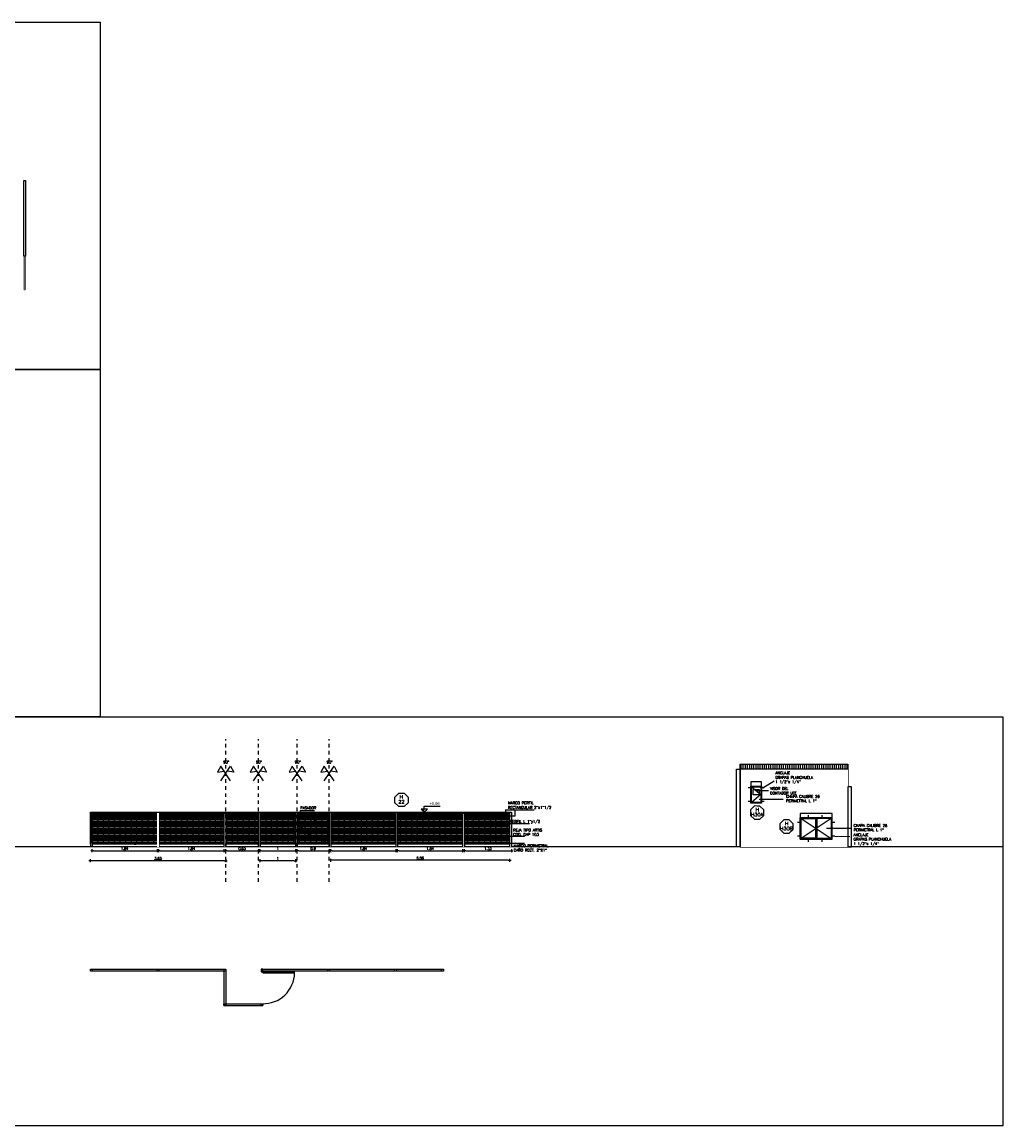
# Model space of a CAD drawing. Header units: millimetres. Extents: x -46 to 202, y -126 to 39.
# Tile 9 of 32: x 0 to 28, y -126 to -95. Entities that reach past the tile are written whole.
import ezdxf
from ezdxf.enums import TextEntityAlignment as Align

# ---------------------------------------------------------------- set-up
doc = ezdxf.new("R2010")
doc.units = ezdxf.units.MM
doc.header["$LTSCALE"] = 0.01
doc.set_wipeout_variables(frame=1)
doc.linetypes.add('DASHDOT', pattern=[1, 0.5, -0.25, 0, -0.25])
doc.layers.add('0 AUX', color=56, linetype='Continuous', plot=False)
for name, color, linetype in [('00 AC - HERRERÍA', 4, 'Continuous'), ('A HERRERÍA', 4, 'Continuous'), ('A PROYECCION', 8, 'Continuous'), ('A PROYECCION 2', 2, 'Continuous'), ('A TERRENO', 1, 'Continuous'), ('Hatch 354', 254, 'Continuous'), ('TXT', 3, 'Continuous'), ('TXT COTA', 3, 'Continuous'), ('TXT COTA NIVEL', 3, 'Continuous'), ('TXT PLANILLAS', 3, 'Continuous')]:
    doc.layers.add(name, color=color, linetype=linetype)
doc.styles.add('arial', font='arial.ttf')
doc.styles.add('ESC20', font='romans.shx', dxfattribs={"height": 0.03})
doc.styles.add('ROMANS', font='romans.shx')
doc.dimstyles.new('ESC50', dxfattribs={"dimtxt": 0.07, "dimasz": 0.04, "dimexe": 0, "dimexo": 0.06, "dimgap": 0.2, "dimtad": 0, "dimtoh": 1, "dimzin": 9, "dimdsep": 46, "dimtxsty": 'ROMANS', "dimblk": 'PUNTO', "dimcen": 0, "dimse1": 1, "dimse2": 1, "dimclrd": 1, "dimclrt": 256, "dimadec": 0, "dimazin": 0, "dimtfac": 1.2, "dimtix": 1, "dimtmove": 2, "dimatfit": 3, "dimldrblk": 'DOT', "dimfxl": 0, "dimtvp": 0.866667, "dimtolj": 1, "dimtzin": 7, "dimarcsym": 0})

# ---------------------------------------------------------------- blocks, each defined once
blk = doc.blocks.new('*U11')
at = {"color": 0, "linetype": 'ByBlock', "ltscale": 0.1}
blk.add_lwpolyline([(0, 0.344), (0.119, 0.344), (0.288, 0.175), (0.288, -0.064), (0.119, -0.233), (0, -0.233), (-0.119, -0.233), (-0.288, -0.064), (-0.288, 0.175), (-0.119, 0.344)], close=True, dxfattribs=at)
at = {"color": 0, "style": 'ROMANS', "width": 1.1}
blk.add_text('H', height=0.15, dxfattribs=at).set_placement((-0.088, 0.112))
at = {"color": 0, "linetype": 'ByBlock', "style": 'ROMANS', "width": 1.05}
blk.add_attdef('NRO', text='', height=0.15, dxfattribs=at).set_placement((0, -0.027), align=Align.MIDDLE)
blk = doc.blocks.new('PUNTO')
for p, q in [((-1, 0), (1, 0)), ((0, 1), (0, -1))]:
    blk.add_line(p, q)
at = {"const_width": 0.3}
blk.add_lwpolyline([(-0.15, 0, 1), (0.15, 0, 1)], format="xyb", close=True, dxfattribs=at)
blk = doc.blocks.new('*D1005')
at = {"layer": 'Defpoints', "color": 0, "transparency": 16777216}
for p in [(12.601, -118.123), (13.93, -118.143), (13.93, -118.313)]:
    blk.add_point(p, dxfattribs=at)
at = {"layer": 'TXT COTA NIVEL', "color": 1, "lineweight": -2, "transparency": 16777216}
blk.add_line((12.641, -118.313), (13.89, -118.313), dxfattribs=at)
at = {"layer": 'TXT COTA NIVEL', "color": 1, "lineweight": -2, "transparency": 16777216, "xscale": 0.04, "yscale": 0.04, "zscale": 0.04, "rotation": 180}
blk.add_blockref('PUNTO', (12.601, -118.313), dxfattribs=at)
at = {"layer": 'TXT COTA NIVEL', "color": 1, "lineweight": -2, "transparency": 16777216, "xscale": 0.04, "yscale": 0.04, "zscale": 0.04}
blk.add_blockref('PUNTO', (13.93, -118.313), dxfattribs=at)
at = {"layer": 'TXT COTA NIVEL', "transparency": 16777216, "insert": (13.266, -118.252), "char_height": 0.07, "attachment_point": 5, "style": 'ROMANS'}
blk.add_mtext('\\A1;1.33', dxfattribs=at)
blk = doc.blocks.new('_Dot')
at = {"color": 0, "linetype": 'ByBlock', "lineweight": -2}
blk.add_line((-0.5, 0), (-1, 0), dxfattribs=at)
at = {"color": 0, "linetype": 'ByBlock', "const_width": 0.5}
blk.add_lwpolyline([(-0.25, 0, 1), (0.25, 0, 1)], format="xyb", close=True, dxfattribs=at)
blk = doc.blocks.new('*D1006')
at = {"layer": 'Defpoints', "color": 0, "transparency": 16777216}
for p in [(10.711, -118.192), (12.551, -118.203), (12.551, -118.313)]:
    blk.add_point(p, dxfattribs=at)
at = {"layer": 'TXT COTA NIVEL', "color": 1, "lineweight": -2, "transparency": 16777216}
blk.add_line((10.751, -118.313), (12.511, -118.313), dxfattribs=at)
at = {"layer": 'TXT COTA NIVEL', "color": 1, "lineweight": -2, "transparency": 16777216, "xscale": 0.04, "yscale": 0.04, "zscale": 0.04, "rotation": 180}
blk.add_blockref('PUNTO', (10.711, -118.313), dxfattribs=at)
at = {"layer": 'TXT COTA NIVEL', "color": 1, "lineweight": -2, "transparency": 16777216, "xscale": 0.04, "yscale": 0.04, "zscale": 0.04}
blk.add_blockref('PUNTO', (12.551, -118.313), dxfattribs=at)
at = {"layer": 'TXT COTA NIVEL', "transparency": 16777216, "insert": (11.631, -118.252), "char_height": 0.07, "attachment_point": 5, "style": 'ROMANS'}
blk.add_mtext('\\A1;1.84', dxfattribs=at)
blk = doc.blocks.new('*D1007')
at = {"layer": 'Defpoints', "color": 0, "transparency": 16777216}
for p in [(2.015, -118.203), (5.846, -118.203), (2.015, -118.595)]:
    blk.add_point(p, dxfattribs=at)
at = {"layer": 'TXT COTA NIVEL', "color": 1, "lineweight": -2, "transparency": 16777216}
blk.add_line((5.806, -118.595), (2.055, -118.595), dxfattribs=at)
at = {"layer": 'TXT COTA NIVEL', "color": 1, "lineweight": -2, "transparency": 16777216, "xscale": 0.04, "yscale": 0.04, "zscale": 0.04, "rotation": 180}
blk.add_blockref('PUNTO', (2.015, -118.595), dxfattribs=at)
at = {"layer": 'TXT COTA NIVEL', "color": 1, "lineweight": -2, "transparency": 16777216, "xscale": 0.04, "yscale": 0.04, "zscale": 0.04}
blk.add_blockref('PUNTO', (5.846, -118.595), dxfattribs=at)
at = {"layer": 'TXT COTA NIVEL', "transparency": 16777216, "insert": (3.93, -118.534), "char_height": 0.07, "attachment_point": 5, "style": 'ROMANS'}
blk.add_mtext('\\A1;3.83', dxfattribs=at)
blk = doc.blocks.new('*D1008')
at = {"layer": 'Defpoints', "color": 0, "transparency": 16777216}
for p in [(8.82, -118.192), (10.661, -118.203), (10.661, -118.313)]:
    blk.add_point(p, dxfattribs=at)
at = {"layer": 'TXT COTA NIVEL', "color": 1, "lineweight": -2, "transparency": 16777216}
blk.add_line((8.86, -118.313), (10.621, -118.313), dxfattribs=at)
at = {"layer": 'TXT COTA NIVEL', "color": 1, "lineweight": -2, "transparency": 16777216, "xscale": 0.04, "yscale": 0.04, "zscale": 0.04, "rotation": 180}
blk.add_blockref('PUNTO', (8.82, -118.313), dxfattribs=at)
at = {"layer": 'TXT COTA NIVEL', "color": 1, "lineweight": -2, "transparency": 16777216, "xscale": 0.04, "yscale": 0.04, "zscale": 0.04}
blk.add_blockref('PUNTO', (10.661, -118.313), dxfattribs=at)
at = {"layer": 'TXT COTA NIVEL', "transparency": 16777216, "insert": (9.741, -118.252), "char_height": 0.07, "attachment_point": 5, "style": 'ROMANS'}
blk.add_mtext('\\A1;1.84', dxfattribs=at)
blk = doc.blocks.new('*D1009')
at = {"layer": 'Defpoints', "color": 0, "transparency": 16777216}
for p in [(6.821, -118.203), (7.821, -118.203), (6.821, -118.595)]:
    blk.add_point(p, dxfattribs=at)
at = {"layer": 'TXT COTA NIVEL', "color": 1, "lineweight": -2, "transparency": 16777216}
blk.add_line((7.781, -118.595), (6.861, -118.595), dxfattribs=at)
at = {"layer": 'TXT COTA NIVEL', "color": 1, "lineweight": -2, "transparency": 16777216, "xscale": 0.04, "yscale": 0.04, "zscale": 0.04, "rotation": 180}
blk.add_blockref('PUNTO', (6.821, -118.595), dxfattribs=at)
at = {"layer": 'TXT COTA NIVEL', "color": 1, "lineweight": -2, "transparency": 16777216, "xscale": 0.04, "yscale": 0.04, "zscale": 0.04}
blk.add_blockref('PUNTO', (7.821, -118.595), dxfattribs=at)
at = {"layer": 'TXT COTA NIVEL', "transparency": 16777216, "insert": (7.321, -118.534), "char_height": 0.07, "attachment_point": 5, "style": 'ROMANS'}
blk.add_mtext('\\A1;1', dxfattribs=at)
blk = doc.blocks.new('*D1010')
at = {"layer": 'Defpoints', "color": 0, "transparency": 16777216}
for p in [(8.82, -118.192), (13.88, -118.203), (8.82, -118.584)]:
    blk.add_point(p, dxfattribs=at)
at = {"layer": 'TXT COTA NIVEL', "color": 1, "lineweight": -2, "transparency": 16777216}
blk.add_line((13.84, -118.584), (8.86, -118.584), dxfattribs=at)
at = {"layer": 'TXT COTA NIVEL', "color": 1, "lineweight": -2, "transparency": 16777216, "xscale": 0.04, "yscale": 0.04, "zscale": 0.04, "rotation": 180}
blk.add_blockref('PUNTO', (8.82, -118.584), dxfattribs=at)
at = {"layer": 'TXT COTA NIVEL', "color": 1, "lineweight": -2, "transparency": 16777216, "xscale": 0.04, "yscale": 0.04, "zscale": 0.04}
blk.add_blockref('PUNTO', (13.88, -118.584), dxfattribs=at)
at = {"layer": 'TXT COTA NIVEL', "transparency": 16777216, "insert": (11.35, -118.523), "char_height": 0.07, "attachment_point": 5, "style": 'ROMANS'}
blk.add_mtext('\\A1;5.06', dxfattribs=at)
blk = doc.blocks.new('*D1011')
at = {"layer": 'Defpoints', "color": 0, "transparency": 16777216}
for p in [(7.871, -118.203), (8.771, -118.203), (8.771, -118.313)]:
    blk.add_point(p, dxfattribs=at)
at = {"layer": 'TXT COTA NIVEL', "color": 1, "lineweight": -2, "transparency": 16777216}
blk.add_line((7.911, -118.313), (8.731, -118.313), dxfattribs=at)
at = {"layer": 'TXT COTA NIVEL', "color": 1, "lineweight": -2, "transparency": 16777216, "xscale": 0.04, "yscale": 0.04, "zscale": 0.04, "rotation": 180}
blk.add_blockref('PUNTO', (7.871, -118.313), dxfattribs=at)
at = {"layer": 'TXT COTA NIVEL', "color": 1, "lineweight": -2, "transparency": 16777216, "xscale": 0.04, "yscale": 0.04, "zscale": 0.04}
blk.add_blockref('PUNTO', (8.771, -118.313), dxfattribs=at)
at = {"layer": 'TXT COTA NIVEL', "transparency": 16777216, "insert": (8.321, -118.252), "char_height": 0.07, "attachment_point": 5, "style": 'ROMANS'}
blk.add_mtext('\\A1;0.9', dxfattribs=at)
blk = doc.blocks.new('*D1012')
at = {"layer": 'Defpoints', "color": 0, "transparency": 16777216}
for p in [(6.821, -118.203), (7.821, -118.203), (7.821, -118.313)]:
    blk.add_point(p, dxfattribs=at)
at = {"layer": 'TXT COTA NIVEL', "color": 1, "lineweight": -2, "transparency": 16777216}
blk.add_line((6.861, -118.313), (7.781, -118.313), dxfattribs=at)
at = {"layer": 'TXT COTA NIVEL', "color": 1, "lineweight": -2, "transparency": 16777216, "xscale": 0.04, "yscale": 0.04, "zscale": 0.04, "rotation": 180}
blk.add_blockref('PUNTO', (6.821, -118.313), dxfattribs=at)
at = {"layer": 'TXT COTA NIVEL', "color": 1, "lineweight": -2, "transparency": 16777216, "xscale": 0.04, "yscale": 0.04, "zscale": 0.04}
blk.add_blockref('PUNTO', (7.821, -118.313), dxfattribs=at)
at = {"layer": 'TXT COTA NIVEL', "transparency": 16777216, "insert": (7.321, -118.252), "char_height": 0.07, "attachment_point": 5, "style": 'ROMANS'}
blk.add_mtext('\\A1;1', dxfattribs=at)
blk = doc.blocks.new('*D1013')
at = {"layer": 'Defpoints', "color": 0, "transparency": 16777216}
for p in [(5.846, -118.203), (6.771, -118.203), (6.771, -118.313)]:
    blk.add_point(p, dxfattribs=at)
at = {"layer": 'TXT COTA NIVEL', "color": 1, "lineweight": -2, "transparency": 16777216}
blk.add_line((5.886, -118.313), (6.731, -118.313), dxfattribs=at)
at = {"layer": 'TXT COTA NIVEL', "color": 1, "lineweight": -2, "transparency": 16777216, "xscale": 0.04, "yscale": 0.04, "zscale": 0.04, "rotation": 180}
blk.add_blockref('PUNTO', (5.846, -118.313), dxfattribs=at)
at = {"layer": 'TXT COTA NIVEL', "color": 1, "lineweight": -2, "transparency": 16777216, "xscale": 0.04, "yscale": 0.04, "zscale": 0.04}
blk.add_blockref('PUNTO', (6.771, -118.313), dxfattribs=at)
at = {"layer": 'TXT COTA NIVEL', "transparency": 16777216, "insert": (6.308, -118.252), "char_height": 0.07, "attachment_point": 5, "style": 'ROMANS'}
blk.add_mtext('\\A1;0.93', dxfattribs=at)
blk = doc.blocks.new('*D1014')
at = {"layer": 'Defpoints', "color": 0, "transparency": 16777216}
for p in [(3.955, -118.203), (5.796, -118.203), (5.796, -118.313)]:
    blk.add_point(p, dxfattribs=at)
at = {"layer": 'TXT COTA NIVEL', "color": 1, "lineweight": -2, "transparency": 16777216}
blk.add_line((3.995, -118.313), (5.756, -118.313), dxfattribs=at)
at = {"layer": 'TXT COTA NIVEL', "color": 1, "lineweight": -2, "transparency": 16777216, "xscale": 0.04, "yscale": 0.04, "zscale": 0.04, "rotation": 180}
blk.add_blockref('PUNTO', (3.955, -118.313), dxfattribs=at)
at = {"layer": 'TXT COTA NIVEL', "color": 1, "lineweight": -2, "transparency": 16777216, "xscale": 0.04, "yscale": 0.04, "zscale": 0.04}
blk.add_blockref('PUNTO', (5.796, -118.313), dxfattribs=at)
at = {"layer": 'TXT COTA NIVEL', "transparency": 16777216, "insert": (4.875, -118.252), "char_height": 0.07, "attachment_point": 5, "style": 'ROMANS'}
blk.add_mtext('\\A1;1.84', dxfattribs=at)
blk = doc.blocks.new('*D1015')
at = {"layer": 'Defpoints', "color": 0, "transparency": 16777216}
for p in [(2.065, -118.203), (3.905, -118.203), (3.905, -118.313)]:
    blk.add_point(p, dxfattribs=at)
at = {"layer": 'TXT COTA NIVEL', "color": 1, "lineweight": -2, "transparency": 16777216}
blk.add_line((2.105, -118.313), (3.865, -118.313), dxfattribs=at)
at = {"layer": 'TXT COTA NIVEL', "color": 1, "lineweight": -2, "transparency": 16777216, "xscale": 0.04, "yscale": 0.04, "zscale": 0.04, "rotation": 180}
blk.add_blockref('PUNTO', (2.065, -118.313), dxfattribs=at)
at = {"layer": 'TXT COTA NIVEL', "color": 1, "lineweight": -2, "transparency": 16777216, "xscale": 0.04, "yscale": 0.04, "zscale": 0.04}
blk.add_blockref('PUNTO', (3.905, -118.313), dxfattribs=at)
at = {"layer": 'TXT COTA NIVEL', "transparency": 16777216, "insert": (2.985, -118.252), "char_height": 0.07, "attachment_point": 5, "style": 'ROMANS'}
blk.add_mtext('\\A1;1.84', dxfattribs=at)
blk = doc.blocks.new('Baranda larga')
at = {"color": 6}
blk.add_lwpolyline([(1.14, -36.952), (2.1, -36.952), (2.1, -36.942), (1.14, -36.942)], close=True, dxfattribs=at)
blk.add_wipeout([(1.14, -36.952), (2.1, -36.952), (2.1, -36.942), (1.14, -36.942)], dxfattribs=at)
at = {"color": 2}
blk.add_lwpolyline([(1.14, -36.972), (1.14, -36.922), (-0.995, -36.922), (-0.995, -36.972), (1.14, -36.972)], dxfattribs=at)

msp = doc.modelspace()

# ---------------------------------------------------------------- hatches: boundary and pattern name
at = {"layer": 'TXT COTA NIVEL'}
h = msp.add_hatch(color=256, dxfattribs=at)
h.dxf.hatch_style = 1
h.paths.add_polyline_path([(11.464, -117.132), (11.373, -117.132), (11.464, -117.223)])

# ---------------------------------------------------------------- linework, layer by layer
at = {"color": 67, "true_color": 0x727430}
for p, q in [((5.705, -115.917), (5.612, -116.09)), ((5.612, -116.09), (5.799, -116.057)), ((5.986, -116.333), (5.705, -115.917)), ((5.705, -116.333), (5.986, -115.917)), ((6.079, -116.09), (5.892, -116.057)), ((5.986, -115.917), (6.079, -116.09)), ((6.63, -115.917), (6.537, -116.09)), ((6.537, -116.09), (6.725, -116.057)), ((6.911, -116.333), (6.63, -115.917)), ((6.63, -116.333), (6.911, -115.917)), ((7.004, -116.09), (6.817, -116.057)), ((6.911, -115.917), (7.004, -116.09)), ((7.73, -115.917), (7.637, -116.09)), ((7.637, -116.09), (7.824, -116.057)), ((8.011, -116.333), (7.73, -115.917)), ((7.73, -116.333), (8.011, -115.917)), ((8.104, -116.09), (7.917, -116.057)), ((8.011, -115.917), (8.104, -116.09)), ((8.63, -115.917), (8.537, -116.09)), ((8.537, -116.09), (8.724, -116.057)), ((8.911, -116.333), (8.63, -115.917)), ((8.63, -116.333), (8.911, -115.917)), ((9.004, -116.09), (8.817, -116.057)), ((8.911, -115.917), (9.004, -116.09))]:
    msp.add_line(p, q, dxfattribs=at)
at = {"layer": '0 AUX'}
msp.add_lwpolyline([(-27.751, -104.692), (2.29, -104.692), (2.29, -114.525), (-27.751, -114.525)], close=True, dxfattribs=at)
at = {"layer": '00 AC - HERRERÍA'}
for p, q in [((2.015, -118.123), (2.015, -117.223)), ((2.015, -117.248), (2.015, -118.203)), ((2.065, -117.248), (2.065, -118.203)), ((2.065, -118.098), (2.065, -117.248)), ((2.065, -118.098), (2.065, -117.248)), ((3.955, -117.248), (3.955, -118.203)), ((13.88, -117.248), (13.88, -117.683)), ((13.93, -117.223), (13.93, -117.703)), ((13.93, -117.248), (13.93, -118.203)), ((13.88, -117.683), (13.88, -117.698)), ((13.88, -117.683), (13.88, -118.203)), ((13.93, -117.783), (13.93, -118.123)), ((3.905, -118.098), (2.065, -118.098)), ((3.254, -118.098), (3.187, -118.098)), ((10.661, -118.098), (8.82, -118.098)), ((3.905, -118.123), (2.065, -118.123)), ((3.254, -118.123), (3.187, -118.123)), ((10.661, -118.123), (8.82, -118.123))]:
    msp.add_line(p, q, dxfattribs=at)
for points in [[(3.254, -118.098), (3.304, -118.098)], [(3.254, -118.123), (3.304, -118.123)]]:
    msp.add_lwpolyline(points, dxfattribs=at)
at = {"layer": 'A HERRERÍA'}
msp.add_line((27.841, -118.203), (-41.726, -118.203), dxfattribs=at)
for points in [[(20.304, -116.003), (20.404, -116.003), (20.404, -118.203), (20.304, -118.203)], [(2.015, -121.669), (2.065, -121.669), (2.065, -121.719), (2.015, -121.719)], [(3.905, -121.669), (3.955, -121.669), (3.955, -121.719), (3.905, -121.719)], [(6.896, -121.669), (6.846, -121.669), (6.846, -121.744), (6.896, -121.744)], [(6.896, -121.772), (7.796, -121.772), (7.796, -121.744), (6.896, -121.744)], [(8.736, -121.669), (8.786, -121.669), (8.786, -121.719), (8.736, -121.719)], [(10.627, -121.669), (10.676, -121.669), (10.676, -121.719), (10.627, -121.719)], [(10.627, -121.669), (10.676, -121.669), (10.676, -121.719), (10.627, -121.719)], [(11.955, -121.669), (12.005, -121.669), (12.005, -121.719), (11.955, -121.719)], [(5.796, -122.644), (5.846, -122.644), (5.846, -122.694), (5.796, -122.694)], [(6.846, -122.644), (6.896, -122.644), (6.896, -122.694), (6.846, -122.694)]]:
    msp.add_lwpolyline(points, close=True, dxfattribs=at)
for points in [[(2.015, -121.669), (5.846, -121.669)], [(5.846, -121.719), (2.015, -121.719)], [(5.796, -121.669), (5.796, -122.694), (6.896, -122.694)], [(5.846, -121.669), (5.846, -122.644), (6.896, -122.644)], [(6.896, -121.669), (12.005, -121.669)], [(12.005, -121.719), (6.896, -121.719)]]:
    msp.add_lwpolyline(points, dxfattribs=at)
msp.add_arc((6.905, -121.753), 0.891, 268.6846, 358.7848, dxfattribs=at)
at = {"layer": 'Hatch 354'}
msp.add_line((20.404, -117.203), (23.455, -117.203), dxfattribs=at)
for points in [[(23.455, -116.003), (20.404, -116.003), (20.404, -118.203), (23.455, -118.203)], [(20.404, -116.003), (23.455, -116.003), (23.455, -118.203), (20.404, -118.203)], [(20.709, -116.485), (21.009, -116.485), (21.009, -116.965), (20.709, -116.965)], [(22.107, -117.982), (22.107, -117.385), (23.007, -117.385), (23.007, -117.982)]]:
    msp.add_lwpolyline(points, close=True, dxfattribs=at)
at = {"layer": 'TXT COTA NIVEL'}
for p, q in [((11.555, -117.132), (11.373, -117.132)), ((11.464, -117.223), (11.373, -117.132)), ((11.555, -117.132), (11.373, -117.132)), ((11.464, -117.223), (11.555, -117.132))]:
    msp.add_line(p, q, dxfattribs=at)
msp.add_lwpolyline([(11.464, -117.132), (11.464, -117.054), (11.911, -117.054)], dxfattribs=at)

# ---------------------------------------------------------------- block references
at = {"color": 6, "xscale": -1, "rotation": 90.00000000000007}
msp.add_blockref('Baranda larga', (-36.788, -100.342), dxfattribs=at)
at = {"layer": 'TXT PLANILLAS', "xscale": 0.65, "yscale": 0.65, "zscale": 0.65}
msp.add_blockref('*U11', (10.819, -116.911), dxfattribs=at).add_auto_attribs({'NRO': '22'})

# ---------------------------------------------------------------- texts
at = {"layer": 'TXT COTA', "ltscale": 0.025, "char_height": 0.0748, "width": 1.56747, "attachment_point": 1, "style": 'ESC20'}
for s, insert in [('90°', (5.777, -115.766)), ('90°', (6.703, -115.766)), ('90°', (7.802, -115.766)), ('90°', (8.702, -115.766)), ('CHAPA CALIBRE 26\\PPERIMETRAL L 1"', (23.614, -117.563)), ('ANCLAJE\\PGRAPAS PLANCHUELA\\P1 1/2"x 1/4" ', (23.614, -117.826))]:
    msp.add_mtext(s, dxfattribs=dict(at, insert=insert))
at = {"layer": 'TXT COTA NIVEL', "insert": (11.888, -116.937), "char_height": 0.08, "attachment_point": 1, "rotation": 360, "style": 'arial'}
msp.add_mtext('\\pi-0.27165;+0.98', dxfattribs=at)

# ---------------------------------------------------------------- next in the draw order: linework, layer by layer
at = {"layer": '0 AUX'}
msp.add_lwpolyline([(-41.726, -94.859), (2.29, -94.859), (2.29, -104.692), (-41.726, -104.692)], close=True, dxfattribs=at)

# ---------------------------------------------------------------- next in the draw order: wipeouts: each hides what was drawn before it
msp.add_wipeout([(20.404, -115.863), (23.455, -115.863), (23.455, -118.203), (20.404, -118.203)]).dxf.layer = 'Hatch 354'

# ---------------------------------------------------------------- next in the draw order: hatches: boundary and pattern name
at = {"layer": 'Hatch 354'}
h = msp.add_hatch(dxfattribs=at)
h.set_pattern_fill('_USER', color=256, scale=0.06, angle=180, pattern_type=0)
h.set_pattern_definition([(90, (20.55448, -115.88313), (-0.06, 4e-17), [])])
h.paths.add_polyline_path([(20.404, -115.863), (23.455, -115.863), (23.455, -116.003), (20.404, -116.003)])

# ---------------------------------------------------------------- next in the draw order: linework, layer by layer
at = {"color": 6}
for points in [[(20.709, -116.535), (20.629, -116.535)], [(21.089, -116.535), (21.009, -116.535)], [(20.709, -116.915), (20.629, -116.915)], [(21.089, -116.915), (21.009, -116.915)], [(22.343, -117.385), (22.343, -117.305)], [(22.723, -117.385), (22.723, -117.305)], [(22.107, -117.517), (22.027, -117.517)], [(23.087, -117.517), (23.007, -117.517)], [(22.107, -117.897), (22.027, -117.897)], [(22.343, -118.062), (22.343, -117.982)], [(22.723, -118.062), (22.723, -117.982)], [(23.087, -117.897), (23.007, -117.897)]]:
    msp.add_lwpolyline(points, dxfattribs=at)
at = {"layer": '0 AUX'}
msp.add_lwpolyline([(-41.726, -114.525), (27.841, -114.525), (27.841, -126.102), (-41.726, -126.102)], close=True, dxfattribs=at)
at = {"layer": 'A HERRERÍA'}
for points in [[(20.709, -116.485), (21.009, -116.485), (21.009, -116.965), (20.709, -116.965)], [(20.729, -116.505), (20.989, -116.505), (20.989, -116.945), (20.729, -116.945)], [(22.107, -117.385), (22.557, -117.385), (22.557, -117.982), (22.107, -117.982)], [(22.127, -117.405), (22.537, -117.405), (22.537, -117.962), (22.127, -117.962)], [(23.007, -117.385), (22.557, -117.385), (22.557, -117.982), (23.007, -117.982)], [(22.987, -117.405), (22.577, -117.405), (22.577, -117.962), (22.987, -117.962)]]:
    msp.add_lwpolyline(points, close=True, dxfattribs=at)
at = {"layer": 'Hatch 354'}
for points in [[(20.404, -115.863), (23.455, -115.863), (23.455, -116.003), (20.404, -116.003)], [(20.304, -116.003), (20.404, -116.003), (20.404, -118.203), (20.304, -118.203)], [(20.709, -116.485), (21.009, -116.485), (21.009, -116.363), (20.709, -116.363)], [(23.555, -116.503), (23.455, -116.503), (23.455, -118.203), (23.555, -118.203)], [(20.773, -116.578), (20.944, -116.578), (20.944, -116.73), (20.773, -116.73)], [(22.107, -117.385), (23.007, -117.385), (23.007, -117.263), (22.107, -117.263)], [(22.107, -117.982), (23.007, -117.982), (23.007, -117.385), (22.107, -117.385)]]:
    msp.add_lwpolyline(points, close=True, dxfattribs=at)
for points in [[(20.729, -116.505), (20.989, -116.725), (20.729, -116.945)], [(23.455, -118.203), (23.555, -118.203), (23.555, -116.503)], [(22.107, -117.385), (22.557, -117.684), (22.107, -117.982)], [(23.007, -117.385), (22.557, -117.684), (23.007, -117.982)]]:
    msp.add_lwpolyline(points, dxfattribs=at)
at = {"layer": 'TXT COTA', "color": 1, "ltscale": 0.025}
for p, q in [((21.049, -116.535), (21.363, -116.33)), ((23.087, -117.897), (23.505, -117.907))]:
    msp.add_line(p, q, dxfattribs=at)
at = {"layer": 'TXT COTA', "color": 1, "ltscale": 0.025, "elevation": -0.002}
msp.add_lwpolyline([(21.204, -116.622), (20.884, -116.622)], dxfattribs=at)
at = {"layer": 'TXT COTA', "color": 1, "ltscale": 0.025}
for points in [[(21.624, -116.861), (20.943, -116.861)], [(23.534, -117.686), (22.853, -117.686)]]:
    msp.add_lwpolyline(points, dxfattribs=at)

# ---------------------------------------------------------------- next in the draw order: block references
at = {"layer": 'TXT PLANILLAS'}
ref = msp.add_blockref('*U11', (20.886, -117.271), dxfattribs=dict(at, xscale=-0.6499999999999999, yscale=0.6499999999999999, zscale=0.6499999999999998, rotation=359.6100021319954))
ref.add_attrib('NRO', 'H30A', dxfattribs={"layer": '0', "color": 0, "linetype": 'ByBlock', "height": 0.0975, "rotation": 359.61, "style": 'ROMANS', "width": 1.05}).set_placement((20.886, -117.289), align=Align.MIDDLE)
ref = msp.add_blockref('*U11', (21.715, -117.666), dxfattribs=dict(at, xscale=-0.6499999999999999, yscale=0.6499999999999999, zscale=0.6499999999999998, rotation=359.6100021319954))
ref.add_attrib('NRO', 'H30B', dxfattribs={"layer": '0', "color": 0, "linetype": 'ByBlock', "height": 0.0975, "rotation": 359.61, "style": 'ROMANS', "width": 1.05}).set_placement((21.715, -117.684), align=Align.MIDDLE)

# ---------------------------------------------------------------- next in the draw order: texts
at = {"layer": 'TXT COTA', "ltscale": 0.025, "char_height": 0.0748, "attachment_point": 1, "style": 'ESC20'}
for s, insert, width in [('ANCLAJE\\PGRAPAS PLANCHUELA\\P1 1/2"x 1/4" ', (21.401, -116.074), 1.56747), ('VISOR DEL \\PCONTADOR UTE', (21.251, -116.518, -0.002), 2.08453), ('CHAPA CALIBRE 26\\PPERIMETRAL L 1"', (21.704, -116.738), 1.56747)]:
    msp.add_mtext(s, dxfattribs=dict(at, insert=insert, width=width))

# ---------------------------------------------------------------- next in the draw order: wipeouts: each hides what was drawn before it
at = {"color": 251}
for points in [[(5.846, -118.203), (5.796, -118.203), (5.796, -117.248), (5.846, -117.248)], [(12.601, -117.248), (12.551, -117.248), (12.551, -118.203), (12.601, -118.203)]]:
    msp.add_wipeout(points, dxfattribs=at)

# ---------------------------------------------------------------- next in the draw order: hatches: boundary and pattern name
at = {"layer": 'Hatch 354'}
h = msp.add_hatch(dxfattribs=at)
h.set_pattern_fill('GRATE', color=254, scale=0.05)
h.set_pattern_definition([(0, (2.064918, -118.09813), (0, 0.0396875), []), (90, (2.06492, -118.09813), (-0.15875, 1e-17), [])])
h.paths.add_polyline_path([(3.905, -117.248), (2.065, -117.248), (2.065, -118.098), (3.905, -118.098)])
h.paths.add_polyline_path([(3.955, -117.248), (5.796, -117.248), (5.796, -118.098), (3.955, -118.098)])
h.paths.add_polyline_path([(5.846, -117.248), (6.771, -117.248), (6.771, -118.098), (5.846, -118.098)])
h.paths.add_polyline_path([(6.821, -117.248), (7.821, -117.248), (7.821, -118.098), (6.821, -118.098)])
h.paths.add_polyline_path([(7.891, -117.268), (8.751, -117.268), (8.751, -118.078), (7.891, -118.078)])
h.paths.add_polyline_path([(8.82, -117.248), (10.661, -117.248), (10.661, -118.098), (8.82, -118.098)])
h.paths.add_polyline_path([(10.711, -117.248), (12.551, -117.248), (12.551, -118.098), (10.711, -118.098)])
h.paths.add_polyline_path([(12.601, -117.248), (13.88, -117.248), (13.88, -118.098), (12.601, -118.098)])

# ---------------------------------------------------------------- next in the draw order: linework, layer by layer
at = {"layer": '00 AC - HERRERÍA'}
for p, q in [((2.015, -117.223), (13.93, -117.223)), ((2.065, -117.248), (13.93, -117.248)), ((5.796, -117.248), (5.796, -118.203)), ((5.846, -117.248), (5.846, -118.203)), ((12.551, -117.248), (12.551, -118.203)), ((12.601, -117.248), (12.601, -118.203)), ((5.796, -118.098), (3.955, -118.098)), ((6.771, -118.098), (5.846, -118.098)), ((12.551, -118.098), (10.711, -118.098)), ((12.739, -118.098), (12.601, -118.098)), ((13.88, -118.098), (12.739, -118.098)), ((5.796, -118.123), (3.955, -118.123)), ((6.771, -118.123), (5.846, -118.123)), ((12.551, -118.123), (10.711, -118.123)), ((12.739, -118.123), (12.601, -118.123)), ((13.88, -118.123), (12.739, -118.123))]:
    msp.add_line(p, q, dxfattribs=at)
at = {"layer": 'TXT', "linetype": 'DASHDOT'}
msp.add_lwpolyline([(5.846, -119.19), (5.846, -115.159)], dxfattribs=at)

# ---------------------------------------------------------------- next in the draw order: wipeouts: each hides what was drawn before it
at = {"color": 251}
for points in [[(3.905, -118.203), (3.955, -118.203), (3.955, -117.248), (3.905, -117.248)], [(6.821, -118.203), (6.771, -118.203), (6.771, -117.248), (6.821, -117.248)], [(7.871, -118.203), (7.821, -118.203), (7.821, -117.248), (7.871, -117.248)], [(8.82, -118.203), (8.771, -118.203), (8.771, -117.248), (8.82, -117.248)], [(10.711, -117.248), (10.661, -117.248), (10.661, -118.203), (10.711, -118.203)], [(13.93, -117.248), (13.88, -117.248), (13.88, -118.203), (13.93, -118.203)]]:
    msp.add_wipeout(points, dxfattribs=at)

# ---------------------------------------------------------------- next in the draw order: hatches: boundary and pattern name
at = {"layer": 'A PROYECCION 2'}
h = msp.add_hatch(color=8, dxfattribs=at)
h.dxf.hatch_style = 1
h.paths.add_polyline_path([(7.871, -117.285), (7.871, -117.306), (8.061, -117.306), (8.061, -117.285)])

# ---------------------------------------------------------------- next in the draw order: linework, layer by layer
at = {"layer": '00 AC - HERRERÍA'}
for p, q in [((6.771, -117.248), (6.771, -118.203)), ((6.821, -117.248), (6.821, -118.203)), ((7.821, -117.248), (7.821, -118.203)), ((7.871, -117.248), (7.871, -118.203)), ((8.771, -117.248), (8.771, -118.203)), ((8.82, -117.248), (8.82, -118.203)), ((10.661, -117.248), (10.661, -118.203)), ((10.711, -117.248), (10.711, -118.203)), ((13.88, -117.248), (13.88, -118.203)), ((13.93, -117.248), (13.93, -118.203)), ((7.821, -118.098), (6.821, -118.098)), ((8.771, -118.098), (7.871, -118.098)), ((7.821, -118.123), (6.821, -118.123)), ((8.771, -118.123), (7.871, -118.123))]:
    msp.add_line(p, q, dxfattribs=at)
msp.add_lwpolyline([(7.891, -117.268), (8.751, -117.268), (8.751, -118.078), (7.891, -118.078)], close=True, dxfattribs=at)
at = {"layer": 'A HERRERÍA', "color": 254, "ltscale": 0.5}
msp.add_lwpolyline([(8.771, -117.248), (7.891, -117.698), (8.771, -118.098)], dxfattribs=at)
at = {"layer": 'A PROYECCION'}
msp.add_line((7.871, -117.289), (7.866, -117.289), dxfattribs=at)
at = {"layer": 'A TERRENO'}
for p, q in [((13.76, -117.157), (14.572, -117.157)), ((13.76, -117.157), (13.76, -117.237)), ((14.026, -117.157), (14.026, -117.333)), ((7.966, -117.285), (7.966, -117.171)), ((7.966, -117.171), (8.36, -117.171)), ((14.026, -117.333), (13.891, -117.333)), ((14.441, -117.556), (13.855, -117.556)), ((14.298, -117.914), (13.711, -117.914)), ((14.298, -118.108), (13.711, -118.108))]:
    msp.add_line(p, q, dxfattribs=at)
at = {"layer": 'TXT', "linetype": 'DASHDOT'}
for points in [[(6.771, -119.19), (6.771, -115.159)], [(7.871, -119.19), (7.871, -115.159)], [(8.771, -119.19), (8.771, -115.159)]]:
    msp.add_lwpolyline(points, dxfattribs=at)
at = {"layer": 'TXT COTA', "color": 2}
msp.add_lwpolyline([(7.871, -117.285), (7.871, -117.306), (8.061, -117.306), (8.061, -117.285)], close=True, dxfattribs=at)

# ---------------------------------------------------------------- next in the draw order: texts
at = {"layer": 'TXT COTA', "ltscale": 0.025, "char_height": 0.0748, "attachment_point": 1, "style": 'ESC20'}
for s, insert, width in [('PASADOR', (7.956, -117.064), 1.56747), ('MARCO PERFIL\\PRECTANGULAR 2"x1"1/2', (13.832, -116.924), 1.56747), (' PERFIL L 1"y1/2', (13.834, -117.446), 1.44793), ('REJA TIPO ARTIS \\PCOD. GAP 103', (13.982, -117.692), 1.58218), ('MARCO PERIMETRAL \\PCAÑO RECT. 2"X1"', (13.996, -118.134), 2.08453)]:
    msp.add_mtext(s, dxfattribs=dict(at, insert=insert, width=width))

# ---------------------------------------------------------------- next in the draw order: dimensions: what is measured, and where the dimension line sits
at = {"layer": 'TXT COTA NIVEL'}
for base, p1, p2, picture, middle in [((2.015, -118.595), (5.846, -118.203), (2.015, -118.203), '*D1007', (3.93, -118.534)), ((3.905, -118.313), (2.065, -118.203), (3.905, -118.203), '*D1015', (2.985, -118.252)), ((5.796, -118.313), (3.955, -118.203), (5.796, -118.203), '*D1014', (4.875, -118.252)), ((6.7707, -118.3129), (5.8455, -118.2031), (6.7707, -118.2031), '*D1013', (6.3081, -118.2522)), ((6.821, -118.595), (7.821, -118.203), (6.821, -118.203), '*D1009', (7.321, -118.534)), ((7.821, -118.313), (6.821, -118.203), (7.821, -118.203), '*D1012', (7.321, -118.252)), ((8.771, -118.313), (7.871, -118.203), (8.771, -118.203), '*D1011', (8.321, -118.252)), ((10.661, -118.313), (8.82, -118.192), (10.661, -118.203), '*D1008', (9.741, -118.252)), ((8.82, -118.584), (13.88, -118.203), (8.82, -118.192), '*D1010', (11.35, -118.523)), ((12.551, -118.313), (10.711, -118.192), (12.551, -118.203), '*D1006', (11.631, -118.252)), ((13.93, -118.313), (12.601, -118.123), (13.93, -118.143), '*D1005', (13.266, -118.252))]:
    dim = msp.add_linear_dim(base=base, p1=p1, p2=p2, dimstyle='ESC50', dxfattribs=at)
    dim.commit()
    dim.dimension.update_dxf_attribs({"geometry": picture, "text_midpoint": middle})

doc.saveas('drawing.dxf')
